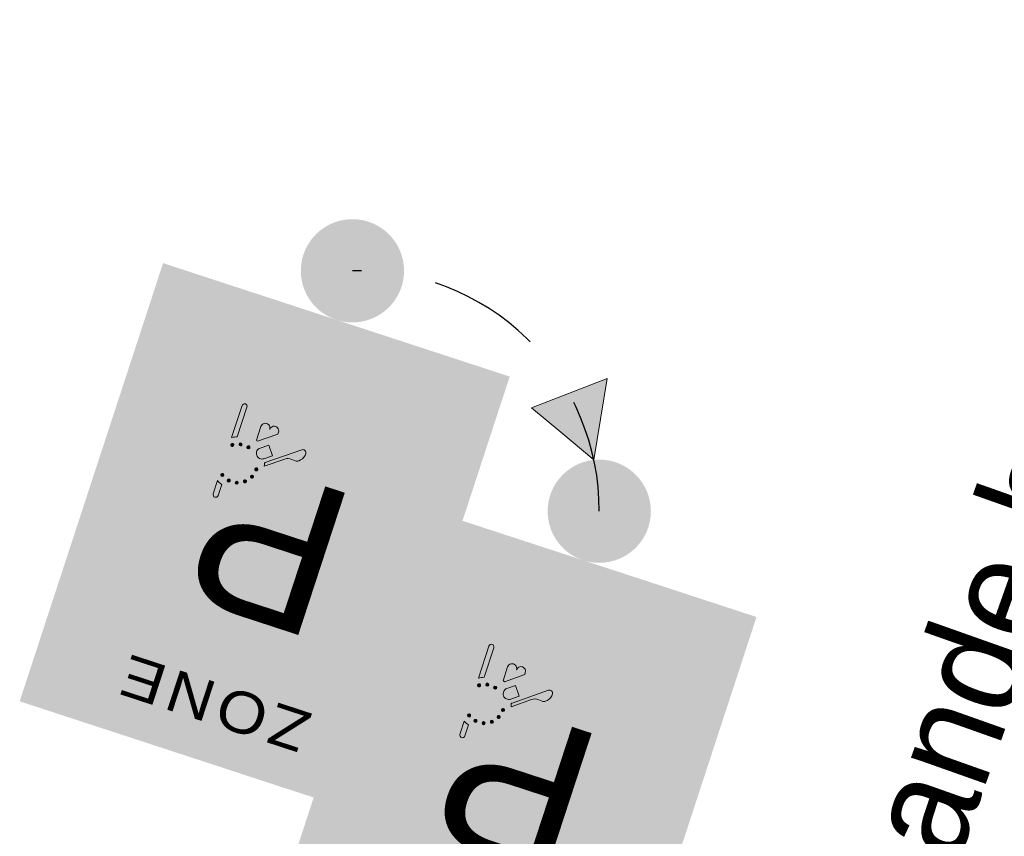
# Model space of a CAD drawing. Header units: metres. Extents: x 136326 to 138181, y 453212 to 454732.
# Tile 42 of 55: x 136699.6 to 136706.76, y 454200.89 to 454206.83. Entities that reach past the tile are written whole.
import ezdxf

# ---------------------------------------------------------------- set-up
doc = ezdxf.new("R2010")
doc.units = ezdxf.units.M
doc.linetypes.add('DGN Style 2', pattern=[1.3637372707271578, 0.8182423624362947, -0.5454949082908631])
doc.layers.add('-DR-nw-inr-bebording-txt', color=2, linetype='Continuous')
doc.layers.add('mob_bebording', color=7, linetype='Continuous', lineweight=0)
doc.styles.add('eurostile', font='txt')
doc.styles.add('Style-Verkeersborden', font='Verkeersborden.shx')

# ---------------------------------------------------------------- blocks, each defined once
blk = doc.blocks.new('bord_E101-ZB')
at = {"layer": 'mob_bebording', "linetype": 'Continuous', "lineweight": 0, "transparency": 33554508}
h = blk.add_hatch(color=254, dxfattribs=at)
h.paths.add_polyline_path([(5.820766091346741e-11, 2.91038304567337e-11), (-0.2649999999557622, 5.820766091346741e-11), (-0.2649999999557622, 0.6700000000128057), (0.2650000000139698, 0.669999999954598), (0.2650000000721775, 2.91038304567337e-11)])
h.paths.add_polyline_path([(0.2399999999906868, 0.01000000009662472), (-0.2399999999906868, 0.01000000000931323, -0.414213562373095), (-0.2550000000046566, 0.02499999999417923), (-0.2549999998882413, 0.6450000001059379, -0.414213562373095), (-0.2400000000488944, 0.660000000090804), (0.2400000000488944, 0.6600000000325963, -0.414213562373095), (0.2550000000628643, 0.6450000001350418), (0.2550000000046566, 0.02500000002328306, -0.414213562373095)], flags=17)
h = blk.add_hatch(color=7, dxfattribs=at)
h.paths.add_polyline_path([(0.2550000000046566, 0.02500000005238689), (0.2550000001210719, 0.6450000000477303, 0.414213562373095), (0.2399999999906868, 0.660000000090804), (-0.2399999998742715, 0.660000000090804, 0.414213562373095), (-0.254999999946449, 0.6450000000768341), (-0.2549999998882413, 0.02500000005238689, 0.414213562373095), (-0.2399999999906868, 0.01000000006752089), (0.2400000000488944, 0.01000000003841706, 0.414213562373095)])
h.paths.add_polyline_path([(0.2399999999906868, 0.02000000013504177), (-0.2399999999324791, 0.01999999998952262, -0.414213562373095), (-0.2449999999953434, 0.02500000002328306), (-0.2449999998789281, 0.6450000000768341, -0.414213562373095), (-0.2399999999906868, 0.6500000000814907), (0.2400000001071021, 0.6500000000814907, -0.414213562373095), (0.2449999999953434, 0.6450000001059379), (0.2450000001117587, 0.02500000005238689, -0.414213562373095)])
h = blk.add_hatch(color=254, dxfattribs=at)
h.paths.add_polyline_path([(0.2449999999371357, 0.02499999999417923), (0.245000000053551, 0.6450000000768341, 0.414213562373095), (0.2399999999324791, 0.6500000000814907), (-0.2399999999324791, 0.6500000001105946, 0.414213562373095), (-0.2449999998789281, 0.6450000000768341), (-0.2449999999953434, 0.02500000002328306, 0.414213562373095), (-0.2399999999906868, 0.02000000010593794), (0.2399999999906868, 0.02000000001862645, 0.414213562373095)])
h.paths.add_polyline_path([(-0.1500000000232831, 0.08000000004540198), (-0.150000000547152, 0.5300000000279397), (0.1499999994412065, 0.5300000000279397), (0.1500000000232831, 0.0800000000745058), (0, 0.08000000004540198)], flags=17)
h = blk.add_hatch(color=5, dxfattribs=at)
h.paths.add_polyline_path([(-0.1500000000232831, 0.08000000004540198), (-0.150000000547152, 0.5300000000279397), (0.1499999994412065, 0.5300000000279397), (0.1500000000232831, 0.0800000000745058), (0, 0.08000000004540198)])
h.paths.add_polyline_path([(-0.1312500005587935, 0.5225000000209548), (0.131249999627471, 0.5225000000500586, -0.414213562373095), (0.1424999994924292, 0.5112500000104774), (0.1424999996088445, 0.0987500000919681, -0.414213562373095), (0.1312499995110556, 0.08750000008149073), (-0.1312500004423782, 0.08750000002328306, -0.414213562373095), (-0.1425000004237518, 0.09875000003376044), (-0.1425000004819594, 0.511250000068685, -0.414213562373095)], flags=17)
h = blk.add_hatch(color=254, dxfattribs=at)
h.paths.add_polyline_path([(-0.1312500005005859, 0.5225000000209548, 0.414213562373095), (-0.1425000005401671, 0.511250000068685), (-0.1425000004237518, 0.09875000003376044, 0.414213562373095), (-0.1312500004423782, 0.08750000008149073), (0.131249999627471, 0.08750000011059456, 0.414213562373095), (0.1424999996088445, 0.0987500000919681), (0.1424999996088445, 0.5112500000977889, 0.414213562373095), (0.1312499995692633, 0.5225000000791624)])
h.paths.add_polyline_path([(-0.1312500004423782, 0.5150000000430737), (0.131249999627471, 0.5150000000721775, -0.414213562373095), (0.1349999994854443, 0.5112500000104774), (0.1349999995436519, 0.09875000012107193, -0.414213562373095), (0.1312499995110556, 0.09500000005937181), (-0.1312500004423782, 0.09500000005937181, -0.414213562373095), (-0.1350000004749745, 0.0987500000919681), (-0.1350000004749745, 0.5112500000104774, -0.414213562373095)])
h = blk.add_hatch(color=5, dxfattribs=at)
h.paths.add_polyline_path([(-0.1350000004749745, 0.5112500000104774), (-0.1350000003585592, 0.09875000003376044, 0.414213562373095), (-0.1312500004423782, 0.09500000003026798), (0.1312499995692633, 0.09500000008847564, 0.414213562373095), (0.1349999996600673, 0.0987500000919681), (0.1349999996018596, 0.5112500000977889, 0.414213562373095), (0.1312499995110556, 0.5150000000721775), (-0.1312500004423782, 0.5150000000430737, 0.414213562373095)])
h.paths.add_polyline_path([(0.05315152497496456, 0.2087553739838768, -0.05236378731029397), (0.05099324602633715, 0.2067055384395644), (-0.003034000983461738, 0.1652057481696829, 0.1635859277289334), (-0.01316160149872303, 0.1501287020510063, -0.2970948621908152), (-0.04990934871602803, 0.1175048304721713), (-0.0876524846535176, 0.1666414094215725), (-0.08167197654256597, 0.1712351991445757, 0.09936153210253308), (-0.0700244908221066, 0.1845764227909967), (-0.03601402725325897, 0.2440253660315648, -0.2968226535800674), (-0.02217982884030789, 0.25112363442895), (0.03271350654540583, 0.2454490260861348, -0.4464905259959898), (0.07799999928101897, 0.2809073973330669), (0.07799999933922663, 0.2961156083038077, -0.9999999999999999), (0.0974999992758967, 0.2961156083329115), (0.09749999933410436, 0.1611156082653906, -0.9999999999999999), (0.07799999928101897, 0.1611156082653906), (0.0779999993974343, 0.2048451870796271, -0.1673715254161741)], flags=17)
h.paths.add_polyline_path([(0.05400994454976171, 0.2033484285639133, 0.01318275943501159), (0.05611716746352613, 0.2024946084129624), (0.05611716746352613, 0.1814152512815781, -1.000000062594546), (0.04261716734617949, 0.1814152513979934, -0.9999999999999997), (0.02911716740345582, 0.1814152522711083), (0.02911716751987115, 0.1842276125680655)], flags=17)
h = blk.add_hatch(color=254, dxfattribs=at)
h.paths.add_polyline_path([(-0.04990934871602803, 0.1175048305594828, 0.2970948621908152), (-0.01316160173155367, 0.1501287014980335, -0.1635859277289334), (-0.003034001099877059, 0.1652057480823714), (0.05099324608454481, 0.2067055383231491, 0.05236378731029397), (0.05315152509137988, 0.2087553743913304, 0.1673715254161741), (0.07799999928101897, 0.2048451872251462), (0.0779999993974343, 0.1611156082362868, 0.9999999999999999), (0.09749999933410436, 0.161115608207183), (0.09749999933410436, 0.2961156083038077, 0.9999999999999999), (0.07799999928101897, 0.2961156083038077), (0.0779999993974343, 0.2809073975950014, 0.4464905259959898), (0.03271350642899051, 0.2454490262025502), (-0.02217982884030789, 0.251123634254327, 0.2968226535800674), (-0.03601402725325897, 0.2440253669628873), (-0.07002449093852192, 0.1845764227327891, -0.09936153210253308), (-0.08167197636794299, 0.1712351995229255), (-0.0876524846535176, 0.1666414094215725)])
h.paths.add_polyline_path([(0.03895631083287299, 0.2318555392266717, -0.7348081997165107), (0.0914999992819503, 0.2703456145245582), (0.09149999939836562, 0.2154069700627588, -0.2862083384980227), (0.05549934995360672, 0.2126050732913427, 0.2670297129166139), (0.05361362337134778, 0.226686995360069, 0.2966616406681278)])
h.paths.add_polyline_path([(0.08399999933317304, 0.2961156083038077, -0.9999999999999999), (0.09149999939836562, 0.2961156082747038), (0.09149999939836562, 0.2757691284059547, 0.05391345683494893), (0.08399999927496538, 0.2793371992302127)])
h.paths.add_polyline_path([(0.08399999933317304, 0.1611156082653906), (0.0839999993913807, 0.2064153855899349, 0.05391345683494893), (0.09149999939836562, 0.2099834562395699), (0.0914999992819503, 0.1611156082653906, -0.9999999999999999)])
h.paths.add_polyline_path([(0.03728713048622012, 0.2245490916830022, -0.4142135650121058), (0.04885534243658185, 0.2230320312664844, -0.414213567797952), (0.04733828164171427, 0.2114638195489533), (0.03696283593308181, 0.2034941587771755), (0.02683843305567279, 0.2165231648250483)])
h.paths.add_polyline_path([(0.03363216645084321, 0.2293073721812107), (-0.01085157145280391, 0.1951382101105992, -0.5968160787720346), (-0.01808064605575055, 0.198376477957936, -0.2222079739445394), (-0.01378569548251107, 0.2096563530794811), (-0.01168489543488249, 0.2116920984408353, -0.221699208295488), (-0.006892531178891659, 0.21335146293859), (-0.001639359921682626, 0.2128084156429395, 0.1918042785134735), (0.008506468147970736, 0.2156819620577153), (0.03346944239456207, 0.2348566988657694, 0.03191304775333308), (0.03479725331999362, 0.2301134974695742, 0.02487116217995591)])
at = {"layer": 'mob_bebording', "linetype": 'Continuous', "lineweight": 0, "transparency": 33554508, "extrusion": (0, 0, -0.9999999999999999)}
h = blk.add_hatch(color=5, dxfattribs=at)
edge = h.paths.add_edge_path()
edge.add_ellipse((-0.0712527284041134, 0.2428762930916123), major_axis=(-0.03862499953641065, 0), ratio=1, start_angle=289.2703802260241, end_angle=301.6144835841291)
edge.add_line((-0.0914999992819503, 0.275769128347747), (-0.0914999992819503, 0.2961156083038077))
edge.add_ellipse((-0.08774999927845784, 0.2961156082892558), major_axis=(-0.00375000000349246, 0), ratio=1, start_angle=179.9999997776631, end_angle=359.9999997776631, ccw=False)
edge.add_line((-0.08399999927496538, 0.2961156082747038), (-0.08399999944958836, 0.2793371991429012))
h = blk.add_hatch(color=5, dxfattribs=at)
h.paths.add_polyline_path([(-0.03895631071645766, 0.2318555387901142, 0.2966616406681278), (-0.05361362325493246, 0.2266869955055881, 0.2670297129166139), (-0.05549935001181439, 0.2126050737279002, -0.2862083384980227), (-0.0914999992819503, 0.2154069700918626), (-0.09149999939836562, 0.2703456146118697, -0.7348081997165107)])
edge = h.paths.add_edge_path(flags=17)
edge.add_arc((-0.04312772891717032, 0.2428762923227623), 0.00225, 0, 360)
edge = h.paths.add_edge_path(flags=17)
edge.add_arc((-0.04576282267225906, 0.2547624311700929), 0.002249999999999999, 0, 360)
edge = h.paths.add_edge_path(flags=17)
edge.add_arc((-0.05317432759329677, 0.2644212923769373), 0.00225, 0, 360)
edge = h.paths.add_edge_path(flags=17)
edge.add_arc((-0.06397344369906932, 0.2700429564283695), 0.002250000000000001, 0, 360)
edge = h.paths.add_edge_path(flags=17)
edge.add_arc((-0.07613658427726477, 0.2705740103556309), 0.00225, 0, 360)
edge = h.paths.add_edge_path(flags=17)
edge.add_arc((-0.08738456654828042, 0.2659149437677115), 0.00225, 0, 360)
edge = h.paths.add_edge_path(flags=17)
edge.add_arc((-0.06397344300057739, 0.2157096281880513), 0.002250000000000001, 0, 360)
edge = h.paths.add_edge_path(flags=17)
edge.add_arc((-0.07613658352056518, 0.2151785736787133), 0.00225, 0, 360)
edge = h.paths.add_edge_path(flags=17)
edge.add_arc((-0.08738456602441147, 0.219837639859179), 0.002250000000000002, 0, 360)
at = {"layer": 'mob_bebording', "linetype": 'Continuous', "lineweight": 0, "transparency": 33554508}
h = blk.add_hatch(color=254, dxfattribs=at)
edge = h.paths.add_edge_path()
edge.add_arc((0.06397344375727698, 0.2700429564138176), 0.002249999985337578, 105.0000000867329, 285.0000000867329)
edge.add_arc((0.06397344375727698, 0.2700429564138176), 0.002249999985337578, 285.0000000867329, 465.0000000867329)
h = blk.add_hatch(color=254, dxfattribs=at)
edge = h.paths.add_edge_path()
edge.add_arc((0.07613658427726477, 0.2705740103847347), 0.002250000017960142, 79.99999887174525, 259.9999988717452)
edge.add_arc((0.07613658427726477, 0.2705740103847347), 0.002250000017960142, 259.9999988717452, 439.9999988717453)
h = blk.add_hatch(color=254, dxfattribs=at)
edge = h.paths.add_edge_path()
edge.add_arc((0.05317432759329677, 0.2644212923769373), 0.002250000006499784, 310.0000001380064, 490.0000001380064)
edge.add_arc((0.05317432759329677, 0.2644212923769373), 0.002250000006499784, 130.0000001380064, 310.0000001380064)
h = blk.add_hatch(color=254, dxfattribs=at)
edge = h.paths.add_edge_path()
edge.add_arc((0.08738456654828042, 0.2659149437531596), 0.00225000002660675, 234.9999992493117, 414.9999992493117)
edge.add_arc((0.08738456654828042, 0.2659149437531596), 0.00225000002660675, 54.99999924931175, 234.9999992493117)
h = blk.add_hatch(color=254, dxfattribs=at)
edge = h.paths.add_edge_path()
edge.add_arc((0.04312772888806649, 0.2428762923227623), 0.002249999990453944, 0, 180)
edge.add_arc((0.04312772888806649, 0.2428762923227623), 0.002249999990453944, 180, 360)
h = blk.add_hatch(color=254, dxfattribs=at)
edge = h.paths.add_edge_path()
edge.add_arc((0.04576282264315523, 0.2547624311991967), 0.002250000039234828, 155.0000004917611, 335.0000004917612)
edge.add_arc((0.04576282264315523, 0.2547624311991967), 0.002250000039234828, 335.0000004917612, 515.000000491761)
at = {"layer": 'mob_bebording', "linetype": 'Continuous', "lineweight": 0, "transparency": 33554508, "extrusion": (0, 0, -1)}
h = blk.add_hatch(color=5, dxfattribs=at)
edge = h.paths.add_edge_path()
edge.add_ellipse((-0.07125272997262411, 0.2428762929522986), major_axis=(-0.03862500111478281, 0), ratio=1, start_angle=160.7052238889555, end_angle=168.0166742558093)
edge.add_line((-0.0334694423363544, 0.2348566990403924), (-0.008506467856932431, 0.2156819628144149))
edge.add_ellipse((0.0001740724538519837, 0.2269828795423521), major_axis=(-0.01424999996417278, 0), ratio=1, start_angle=52.4711573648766, end_angle=95.90199588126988)
edge.add_line((0.001639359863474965, 0.2128084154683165), (0.006892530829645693, 0.213351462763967))
edge.add_ellipse((0.007509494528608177, 0.2073832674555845), major_axis=(-0.005999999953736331, 0), ratio=1, start_angle=225.9010084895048, end_angle=275.902001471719, ccw=False)
edge.add_line((0.01168489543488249, 0.2116920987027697), (0.0137856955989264, 0.2096563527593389))
edge.add_ellipse((0.003869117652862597, 0.1994228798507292), major_axis=(-0.01424999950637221, 0), ratio=1, start_angle=175.7888835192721, end_angle=225.9010025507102, ccw=False)
edge.add_ellipse((0.01359279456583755, 0.1987069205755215), major_axis=(-0.004499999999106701, 0), ratio=1, start_angle=52.47115976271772, end_angle=175.7888872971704, ccw=False)
edge.add_line((0.01085157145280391, 0.1951382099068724), (-0.03363216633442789, 0.229307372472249))
edge.add_ellipse((-0.04231271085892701, 0.2180064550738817), major_axis=(-0.01425000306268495, 0), ratio=1, start_angle=232.4711455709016, end_angle=238.170021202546)
at = {"layer": 'mob_bebording', "linetype": 'Continuous', "lineweight": 0, "transparency": 33554508}
h = blk.add_hatch(color=5, dxfattribs=at)
edge = h.paths.add_edge_path()
edge.add_arc((0.04231270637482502, 0.2180064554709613), 0.008249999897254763, 307.5288394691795, 397.5288405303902)
edge.add_arc((0.0423127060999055, 0.2180064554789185), 0.008250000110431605, 37.52883932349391, 127.5288398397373)
edge.add_line((0.0372871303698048, 0.2245490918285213), (0.02683843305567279, 0.2165231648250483))
edge.add_line((0.02683843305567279, 0.2165231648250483), (0.03696283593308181, 0.2034941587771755))
edge.add_line((0.03696283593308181, 0.2034941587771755), (0.04733828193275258, 0.211463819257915))
h = blk.add_hatch(color=254, dxfattribs=at)
edge = h.paths.add_edge_path()
edge.add_arc((0.06397344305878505, 0.2157096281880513), 0.0022500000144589, 254.9999985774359, 434.9999985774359)
edge.add_arc((0.06397344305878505, 0.2157096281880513), 0.0022500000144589, 74.99999857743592, 254.9999985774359)
h = blk.add_hatch(color=254, dxfattribs=at)
edge = h.paths.add_edge_path()
edge.add_arc((0.07613658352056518, 0.2151785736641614), 0.002249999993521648, 99.99999973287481, 279.9999997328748)
edge.add_arc((0.07613658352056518, 0.2151785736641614), 0.002249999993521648, 279.9999997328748, 459.9999997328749)
h = blk.add_hatch(color=254, dxfattribs=at)
edge = h.paths.add_edge_path()
edge.add_arc((0.08738456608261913, 0.219837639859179), 0.002250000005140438, 124.9999993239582, 304.9999993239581)
edge.add_arc((0.08738456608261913, 0.219837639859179), 0.002250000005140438, 304.9999993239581, 484.9999993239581)
h = blk.add_hatch(color=254, dxfattribs=at)
edge = h.paths.add_edge_path()
edge.add_arc((0.03586716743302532, 0.1814152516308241), 0.00675000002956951, 179.9999958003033, 359.9999958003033)
edge.add_arc((0.04936716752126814, 0.1814152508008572), 0.006750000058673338, 179.9999971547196, 360.0000043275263)
edge.add_line((0.05611716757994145, 0.1814152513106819), (0.05611716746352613, 0.2024946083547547))
edge.add_arc((0.07125272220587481, 0.2428762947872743), 0.04312499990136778, 246.432290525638, 249.4533814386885, ccw=False)
edge.add_line((0.05400994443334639, 0.203348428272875), (0.02911716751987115, 0.1842276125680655))
edge.add_line((0.02911716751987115, 0.1842276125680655), (0.02911716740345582, 0.1814152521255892))
at = {"layer": 'mob_bebording', "linetype": 'Continuous', "lineweight": 0, "transparency": 33554508, "extrusion": (0, 0, -0.9999999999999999)}
h = blk.add_hatch(color=5, dxfattribs=at)
edge = h.paths.add_edge_path()
edge.add_ellipse((-0.07125272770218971, 0.2428762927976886), major_axis=(-0.03862500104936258, 0), ratio=1, start_angle=58.385516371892, end_angle=70.72961972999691)
edge.add_line((-0.08399999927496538, 0.2064153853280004), (-0.08399999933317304, 0.1611156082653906))
edge.add_ellipse((-0.0877499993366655, 0.1611156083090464), major_axis=(-0.00375000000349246, 0), ratio=1, start_angle=-6.670106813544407e-07, end_angle=179.9999993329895, ccw=False)
edge.add_line((-0.09149999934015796, 0.1611156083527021), (-0.09149999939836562, 0.2099834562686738))
at = {"layer": 'mob_bebording', "color": 5, "linetype": 'Continuous', "lineweight": 0, "transparency": 33554508, "flags": 128}
for points in [[(0.08399999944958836, 0.2793371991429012, -0.05391345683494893), (0.0914999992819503, 0.275769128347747), (0.0914999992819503, 0.2961156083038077, 0.9999999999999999), (0.08399999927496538, 0.2961156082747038)], [(0.03479725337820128, 0.2301134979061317, -0.03191304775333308), (0.0334694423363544, 0.2348566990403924), (0.008506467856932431, 0.2156819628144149, -0.1918042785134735), (-0.001639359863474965, 0.2128084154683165), (-0.006892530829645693, 0.213351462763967, 0.221699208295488), (-0.01168489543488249, 0.2116920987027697), (-0.0137856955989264, 0.2096563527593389, 0.2222079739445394), (-0.01808064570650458, 0.1983764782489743, 0.5968160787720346), (-0.01085157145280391, 0.1951382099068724), (0.03363216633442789, 0.229307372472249, -0.02487116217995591)], [(0.04733828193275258, 0.211463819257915, 0.414213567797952), (0.04885534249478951, 0.2230320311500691, 0.4142135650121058), (0.0372871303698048, 0.2245490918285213), (0.02683843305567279, 0.2165231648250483), (0.03696283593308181, 0.2034941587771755)], [(0.09149999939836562, 0.2099834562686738, -0.05391345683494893), (0.08399999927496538, 0.2064153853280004), (0.08399999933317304, 0.1611156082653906, 0.9999999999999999), (0.09149999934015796, 0.1611156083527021)]]:
    blk.add_lwpolyline(points, format="xyb", close=True, dxfattribs=at)
at = {"layer": 'mob_bebording', "color": 254, "linetype": 'Continuous', "lineweight": 0, "transparency": 33554508, "flags": 128}
for points in [[(0.06339110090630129, 0.2722162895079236, 1), (0.06455578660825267, 0.2678696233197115, 1)], [(0.07652729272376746, 0.2727898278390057, 1), (0.07574587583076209, 0.2683581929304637, 1)], [(0.05462059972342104, 0.2626976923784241, 1), (0.0517280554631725, 0.2661448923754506, 1)], [(0.0860940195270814, 0.2640718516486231, 1), (0.08867511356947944, 0.2677580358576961, 1)], [(0.04537772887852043, 0.2428762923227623, 1), (0.04087772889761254, 0.2428762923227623, 1)], [(0.04372363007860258, 0.2557133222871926, 1), (0.04780201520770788, 0.2538115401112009, 1)], [(0.0633911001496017, 0.2135362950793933, 1), (0.0645557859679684, 0.2178829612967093, 1)], [(0.07574587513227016, 0.2173943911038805, 1), (0.0765272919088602, 0.2129627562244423, 1)], [(0.08609401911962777, 0.2216807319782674, 1), (0.08867511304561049, 0.2179945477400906, 1)], [(0.02911716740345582, 0.1814152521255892, 0.9999999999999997), (0.04261716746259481, 0.1814152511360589, 1.000000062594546), (0.05611716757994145, 0.1814152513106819), (0.05611716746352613, 0.2024946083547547, -0.01318275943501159), (0.05400994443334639, 0.203348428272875), (0.02911716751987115, 0.1842276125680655)]]:
    blk.add_lwpolyline(points, format="xyb", close=True, dxfattribs=at)
at = {"layer": 'mob_bebording', "color": 7, "linetype": 'Continuous', "lineweight": 0, "transparency": 33554508, "insert": (-0.002640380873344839, 0.5845000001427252), "char_height": 0.06, "attachment_point": 5, "line_spacing_factor": 0.6, "style": 'Style-Verkeersborden'}
blk.add_mtext('\\H1x;\\W1.16667;\\T1.112;ZONE', dxfattribs=at)
at = {"layer": 'mob_bebording', "color": 254, "linetype": 'Continuous', "lineweight": 0, "transparency": 33554508, "insert": (-0.009052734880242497, 0.3437500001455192), "char_height": 0.2175, "attachment_point": 5, "line_spacing_factor": 0.6, "style": 'Style-Verkeersborden'}
blk.add_mtext('\\H1x;\\W1.10345;\\T1.000;P', dxfattribs=at)
blk = doc.blocks.new('bord_E101-ZB_1')
at = {"layer": 'mob_bebording', "linetype": 'Continuous', "lineweight": 0}
h = blk.add_hatch(color=254, dxfattribs=at)
h.paths.add_polyline_path([(-0.2649999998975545, 5.820766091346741e-11), (-0.2649999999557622, 0.6700000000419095), (0.2650000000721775, 0.6699999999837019), (0.2650000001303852, 5.820766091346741e-11), (5.820766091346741e-11, 5.820766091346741e-11)])
h.paths.add_polyline_path([(0.2399999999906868, 0.01000000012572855), (-0.2399999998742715, 0.01000000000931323, -0.414213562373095), (-0.254999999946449, 0.02500000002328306), (-0.2549999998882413, 0.6450000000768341, -0.414213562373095), (-0.2399999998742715, 0.660000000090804), (0.2400000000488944, 0.6600000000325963, -0.414213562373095), (0.2550000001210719, 0.6450000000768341), (0.2550000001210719, 0.02500000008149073, -0.414213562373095)], flags=17)
h = blk.add_hatch(color=7, dxfattribs=at)
h.paths.add_polyline_path([(0.2550000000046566, 0.02500000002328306), (0.2550000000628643, 0.6450000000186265, 0.414213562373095), (0.2400000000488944, 0.660000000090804), (-0.2399999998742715, 0.660000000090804, 0.414213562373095), (-0.254999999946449, 0.6450000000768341), (-0.2549999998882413, 0.02500000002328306, 0.414213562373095), (-0.2399999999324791, 0.01000000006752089), (0.2400000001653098, 0.01000000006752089, 0.414213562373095)])
h.paths.add_polyline_path([(0.2399999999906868, 0.02000000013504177), (-0.2399999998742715, 0.02000000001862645, -0.414213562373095), (-0.2449999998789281, 0.02500000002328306), (-0.2449999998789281, 0.6450000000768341, -0.414213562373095), (-0.2399999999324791, 0.6500000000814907), (0.2400000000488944, 0.6500000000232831, -0.414213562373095), (0.245000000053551, 0.6450000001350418), (0.2450000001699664, 0.02500000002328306, -0.414213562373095)])
h = blk.add_hatch(color=254, dxfattribs=at)
h.paths.add_polyline_path([(0.2449999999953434, 0.02500000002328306), (0.245000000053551, 0.6450000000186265, 0.414213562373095), (0.2399999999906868, 0.6500000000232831), (-0.2399999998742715, 0.6500000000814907, 0.414213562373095), (-0.2449999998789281, 0.6450000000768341), (-0.2449999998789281, 0.02500000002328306, 0.414213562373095), (-0.2399999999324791, 0.02000000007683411), (0.2400000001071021, 0.02000000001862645, 0.414213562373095)])
h.paths.add_polyline_path([(-0.1499999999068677, 0.0800000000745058), (-0.1500000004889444, 0.5300000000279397), (0.1499999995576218, 0.5300000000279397), (0.1500000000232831, 0.0800000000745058), (5.820766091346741e-11, 0.0800000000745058)], flags=17)
h = blk.add_hatch(color=170, dxfattribs=at)
h.paths.add_polyline_path([(-0.1499999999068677, 0.0800000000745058), (-0.1500000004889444, 0.5300000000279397), (0.1499999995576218, 0.5300000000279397), (0.1500000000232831, 0.0800000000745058), (5.820766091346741e-11, 0.0800000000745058)])
h.paths.add_polyline_path([(-0.1312500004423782, 0.5225000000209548), (0.131249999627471, 0.5225000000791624, -0.414213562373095), (0.1424999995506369, 0.5112500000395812), (0.1424999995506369, 0.09875000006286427, -0.414213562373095), (0.1312499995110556, 0.08750000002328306), (-0.1312500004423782, 0.08750000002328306, -0.414213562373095), (-0.1425000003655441, 0.09875000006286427), (-0.1425000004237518, 0.5112500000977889, -0.414213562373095)], flags=17)
h = blk.add_hatch(color=254, dxfattribs=at)
h.paths.add_polyline_path([(-0.1312500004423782, 0.5225000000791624, 0.414213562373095), (-0.1425000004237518, 0.5112500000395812), (-0.1425000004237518, 0.09875000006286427, 0.414213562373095), (-0.1312500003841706, 0.08750000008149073), (0.131249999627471, 0.08750000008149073, 0.414213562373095), (0.1424999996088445, 0.09875000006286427), (0.1424999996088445, 0.5112500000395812, 0.414213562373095), (0.1312499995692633, 0.5225000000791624)])
h.paths.add_polyline_path([(-0.1312500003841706, 0.5150000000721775), (0.131249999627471, 0.5150000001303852, -0.414213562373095), (0.1349999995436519, 0.5112499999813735), (0.1349999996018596, 0.09875000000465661, -0.414213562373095), (0.1312499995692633, 0.09500000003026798), (-0.1312500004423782, 0.09500000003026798, -0.414213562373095), (-0.1350000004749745, 0.09875000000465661), (-0.1350000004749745, 0.5112500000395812, -0.414213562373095)])
h = blk.add_hatch(color=170, dxfattribs=at)
h.paths.add_polyline_path([(-0.1350000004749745, 0.5112500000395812), (-0.1350000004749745, 0.09875000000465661, 0.414213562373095), (-0.1312500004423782, 0.09500000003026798), (0.1312499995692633, 0.09500000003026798, 0.414213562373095), (0.1349999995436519, 0.09875000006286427), (0.1349999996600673, 0.5112500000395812, 0.414213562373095), (0.1312499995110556, 0.5150000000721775), (-0.1312500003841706, 0.5150000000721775, 0.414213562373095)])
h.paths.add_polyline_path([(0.05315152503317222, 0.2087553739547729, -0.05236378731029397), (0.05099324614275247, 0.2067055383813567), (-0.003034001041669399, 0.1652057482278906, 0.1635859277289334), (-0.01316160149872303, 0.1501287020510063, -0.2970948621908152), (-0.04990934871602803, 0.1175048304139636), (-0.08765248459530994, 0.1666414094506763), (-0.08167197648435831, 0.1712351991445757, 0.09936153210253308), (-0.07002449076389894, 0.1845764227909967), (-0.03601402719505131, 0.2440253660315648, -0.2968226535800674), (-0.02217982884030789, 0.2511236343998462), (0.0327135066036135, 0.2454490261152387, -0.4464905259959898), (0.0779999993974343, 0.2809073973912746), (0.07799999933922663, 0.2961156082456, -0.9999999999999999), (0.09749999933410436, 0.2961156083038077), (0.09749999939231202, 0.1611156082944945, -0.9999999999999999), (0.07799999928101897, 0.1611156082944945), (0.07799999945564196, 0.2048451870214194, -0.1673715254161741)], flags=17)
h.paths.add_polyline_path([(0.05400994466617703, 0.2033484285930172, 0.01318275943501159), (0.05611716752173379, 0.2024946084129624), (0.05611716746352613, 0.1814152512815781, -1.000000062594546), (0.04261716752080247, 0.1814152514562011, -0.9999999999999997), (0.02911716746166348, 0.1814152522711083), (0.02911716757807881, 0.1842276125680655)], flags=17)
h = blk.add_hatch(color=254, dxfattribs=at)
h.paths.add_polyline_path([(-0.04990934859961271, 0.1175048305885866, 0.2970948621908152), (-0.01316160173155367, 0.1501287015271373, -0.1635859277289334), (-0.003034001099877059, 0.1652057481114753), (0.05099324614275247, 0.2067055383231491, 0.05236378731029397), (0.05315152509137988, 0.2087553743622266, 0.1673715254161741), (0.07799999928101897, 0.20484518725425), (0.07799999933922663, 0.1611156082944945, 0.9999999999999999), (0.09749999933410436, 0.1611156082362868), (0.09749999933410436, 0.2961156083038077, 0.9999999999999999), (0.07799999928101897, 0.2961156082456), (0.07799999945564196, 0.2809073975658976, 0.4464905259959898), (0.03271350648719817, 0.2454490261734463), (-0.02217982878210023, 0.2511236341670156, 0.2968226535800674), (-0.03601402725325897, 0.2440253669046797), (-0.07002449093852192, 0.1845764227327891, -0.09936153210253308), (-0.08167197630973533, 0.1712351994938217), (-0.08765248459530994, 0.1666414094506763)])
h.paths.add_polyline_path([(0.03895631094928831, 0.2318555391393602, -0.7348081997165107), (0.09149999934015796, 0.2703456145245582), (0.09149999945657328, 0.2154069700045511, -0.2862083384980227), (0.05549934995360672, 0.2126050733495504, 0.2670297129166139), (0.05361362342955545, 0.2266869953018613, 0.2966616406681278)])
h.paths.add_polyline_path([(0.08399999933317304, 0.2961156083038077, -0.9999999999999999), (0.09149999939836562, 0.2961156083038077), (0.09149999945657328, 0.275769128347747, 0.05391345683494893), (0.08399999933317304, 0.2793371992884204)])
h.paths.add_polyline_path([(0.08399999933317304, 0.1611156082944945), (0.08399999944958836, 0.2064153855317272, 0.05391345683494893), (0.09149999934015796, 0.2099834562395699), (0.09149999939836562, 0.1611156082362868, -0.9999999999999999)])
h.paths.add_polyline_path([(0.03728713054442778, 0.2245490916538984, -0.4142135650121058), (0.04885534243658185, 0.2230320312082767, -0.414213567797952), (0.04733828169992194, 0.211463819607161), (0.03696283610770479, 0.2034941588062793), (0.02683843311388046, 0.2165231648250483)])
h.paths.add_polyline_path([(0.03363216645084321, 0.2293073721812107), (-0.01085157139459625, 0.1951382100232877, -0.5968160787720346), (-0.01808064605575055, 0.1983764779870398, -0.2222079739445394), (-0.01378569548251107, 0.2096563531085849), (-0.01168489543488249, 0.2116920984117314, -0.221699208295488), (-0.006892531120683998, 0.2133514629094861), (-0.001639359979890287, 0.2128084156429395, 0.1918042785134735), (0.008506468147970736, 0.2156819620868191), (0.03346944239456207, 0.2348566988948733, 0.03191304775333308), (0.03479725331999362, 0.2301134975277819, 0.02487116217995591)])
at = {"layer": 'mob_bebording', "linetype": 'Continuous', "lineweight": 0, "extrusion": (0, 0, -1)}
h = blk.add_hatch(color=170, dxfattribs=at)
edge = h.paths.add_edge_path()
edge.add_ellipse((-0.0712527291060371, 0.2428762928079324), major_axis=(-0.03862499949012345, 0), ratio=1, start_angle=289.270379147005, end_angle=301.6144825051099)
edge.add_line((-0.09149999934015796, 0.2757691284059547), (-0.09149999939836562, 0.2961156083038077))
edge.add_ellipse((-0.08774999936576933, 0.2961156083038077), major_axis=(-0.00375000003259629, 0), ratio=1, start_angle=180, end_angle=360, ccw=False)
edge.add_line((-0.08399999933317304, 0.2961156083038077), (-0.08399999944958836, 0.2793371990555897))
h = blk.add_hatch(color=170, dxfattribs=at)
h.paths.add_polyline_path([(-0.03895631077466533, 0.2318555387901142, 0.2966616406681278), (-0.05361362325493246, 0.226686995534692, 0.2670297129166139), (-0.05549935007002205, 0.2126050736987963, -0.2862083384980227), (-0.09149999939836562, 0.2154069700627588), (-0.09149999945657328, 0.2703456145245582, -0.7348081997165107)])
edge = h.paths.add_edge_path(flags=17)
edge.add_arc((-0.0431277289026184, 0.2428762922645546), 0.00225, 0, 360)
edge = h.paths.add_edge_path(flags=17)
edge.add_arc((-0.04576282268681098, 0.2547624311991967), 0.002249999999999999, 0, 360)
edge = h.paths.add_edge_path(flags=17)
edge.add_arc((-0.05317432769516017, 0.2644212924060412), 0.002250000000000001, 0, 360)
edge = h.paths.add_edge_path(flags=17)
edge.add_arc((-0.06397344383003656, 0.2700429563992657), 0.002250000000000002, 0, 360)
edge = h.paths.add_edge_path(flags=17)
edge.add_arc((-0.07613658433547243, 0.2705740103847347), 0.00225, 0, 360)
edge = h.paths.add_edge_path(flags=17)
edge.add_arc((-0.08738456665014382, 0.2659149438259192), 0.00225, 0, 360)
edge = h.paths.add_edge_path(flags=17)
edge.add_arc((-0.06397344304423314, 0.2157096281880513), 0.00225, 0, 360)
edge = h.paths.add_edge_path(flags=17)
edge.add_arc((-0.07613658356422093, 0.2151785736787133), 0.00225, 0, 360)
edge = h.paths.add_edge_path(flags=17)
edge.add_arc((-0.08738456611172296, 0.2198376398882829), 0.002250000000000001, 0, 360)
at = {"layer": 'mob_bebording', "linetype": 'Continuous', "lineweight": 0}
h = blk.add_hatch(color=254, dxfattribs=at)
edge = h.paths.add_edge_path()
edge.add_arc((0.06397344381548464, 0.2700429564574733), 0.002249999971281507, 105.0000001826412, 285.0000001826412)
edge.add_arc((0.06397344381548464, 0.2700429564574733), 0.002249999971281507, 285.0000001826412, 465.0000001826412)
h = blk.add_hatch(color=254, dxfattribs=at)
edge = h.paths.add_edge_path()
edge.add_arc((0.07613658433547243, 0.2705740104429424), 0.002250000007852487, 80.00000033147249, 260.0000003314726)
edge.add_arc((0.07613658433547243, 0.2705740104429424), 0.002250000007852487, 260.0000003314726, 440.0000003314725)
h = blk.add_hatch(color=254, dxfattribs=at)
edge = h.paths.add_edge_path()
edge.add_arc((0.05317432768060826, 0.2644212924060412), 0.00225000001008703, 309.9999990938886, 489.9999990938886)
edge.add_arc((0.05317432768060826, 0.2644212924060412), 0.00225000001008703, 129.9999990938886, 309.9999990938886)
h = blk.add_hatch(color=254, dxfattribs=at)
edge = h.paths.add_edge_path()
edge.add_arc((0.08738456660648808, 0.2659149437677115), 0.002249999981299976, 235.0000002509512, 415.0000002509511)
edge.add_arc((0.08738456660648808, 0.2659149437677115), 0.002249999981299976, 55.00000025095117, 235.0000002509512)
h = blk.add_hatch(color=254, dxfattribs=at)
edge = h.paths.add_edge_path()
edge.add_arc((0.04312772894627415, 0.2428762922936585), 0.002249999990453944, 359.999999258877, 539.999999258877)
edge.add_arc((0.04312772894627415, 0.2428762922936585), 0.002249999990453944, 179.999999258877, 359.999999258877)
h = blk.add_hatch(color=254, dxfattribs=at)
edge = h.paths.add_edge_path()
edge.add_arc((0.04576282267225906, 0.2547624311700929), 0.0022500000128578, 155.000000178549, 335.0000001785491)
edge.add_arc((0.04576282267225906, 0.2547624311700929), 0.0022500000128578, 335.0000001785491, 515.000000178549)
at = {"layer": 'mob_bebording', "linetype": 'Continuous', "lineweight": 0, "extrusion": (0, 0, -1)}
h = blk.add_hatch(color=170, dxfattribs=at)
edge = h.paths.add_edge_path()
edge.add_ellipse((-0.07125273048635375, 0.2428762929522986), major_axis=(-0.03862500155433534, 0), ratio=1, start_angle=160.7052240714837, end_angle=168.0166744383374)
edge.add_line((-0.03346944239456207, 0.2348566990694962), (-0.008506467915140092, 0.2156819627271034))
edge.add_ellipse((0.0001740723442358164, 0.2269828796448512), major_axis=(-0.01425000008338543, 0), ratio=1, start_angle=52.47115799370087, end_angle=95.90199651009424)
edge.add_line((0.001639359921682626, 0.2128084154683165), (0.006892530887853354, 0.2133514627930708))
edge.add_ellipse((0.00750949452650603, 0.2073832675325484), major_axis=(-0.005999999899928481, 0), ratio=1, start_angle=225.9010079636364, end_angle=275.90200094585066, ccw=False)
edge.add_line((0.01168489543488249, 0.2116920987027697), (0.01378569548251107, 0.2096563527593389))
edge.add_ellipse((0.00386911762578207, 0.1994228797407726), major_axis=(-0.01424999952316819, 0), ratio=1, start_angle=175.7888840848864, end_angle=225.9010031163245, ccw=False)
edge.add_ellipse((0.01359279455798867, 0.1987069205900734), major_axis=(-0.004500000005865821, 0), ratio=1, start_angle=52.47115995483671, end_angle=175.7888874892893, ccw=False)
edge.add_line((0.01085157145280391, 0.1951382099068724), (-0.03363216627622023, 0.2293073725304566))
edge.add_ellipse((-0.04231270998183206, 0.2180064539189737), major_axis=(-0.01425000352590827, 0), ratio=1, start_angle=232.4711511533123, end_angle=238.1700267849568)
at = {"layer": 'mob_bebording', "linetype": 'Continuous', "lineweight": 0}
h = blk.add_hatch(color=170, dxfattribs=at)
edge = h.paths.add_edge_path()
edge.add_arc((0.04231270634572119, 0.2180064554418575), 0.00824999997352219, 307.5288398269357, 397.5288408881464)
edge.add_arc((0.04231270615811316, 0.2180064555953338), 0.008250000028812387, 37.52883924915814, 127.5288397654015)
edge.add_line((0.03728713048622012, 0.224549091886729), (0.02683843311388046, 0.2165231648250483))
edge.add_line((0.02683843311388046, 0.2165231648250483), (0.03696283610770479, 0.2034941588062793))
edge.add_line((0.03696283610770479, 0.2034941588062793), (0.04733828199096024, 0.2114638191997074))
h = blk.add_hatch(color=254, dxfattribs=at)
edge = h.paths.add_edge_path()
edge.add_arc((0.06397344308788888, 0.2157096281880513), 0.002249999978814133, 254.999999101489, 434.9999991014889)
edge.add_arc((0.06397344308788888, 0.2157096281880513), 0.002249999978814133, 74.99999910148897, 254.999999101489)
h = blk.add_hatch(color=254, dxfattribs=at)
edge = h.paths.add_edge_path()
edge.add_arc((0.07613658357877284, 0.2151785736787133), 0.002250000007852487, 99.9999996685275, 279.9999996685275)
edge.add_arc((0.07613658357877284, 0.2151785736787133), 0.002250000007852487, 279.9999996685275, 459.9999996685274)
h = blk.add_hatch(color=254, dxfattribs=at)
edge = h.paths.add_edge_path()
edge.add_arc((0.08738456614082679, 0.2198376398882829), 0.002249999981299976, 124.9999997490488, 304.9999997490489)
edge.add_arc((0.08738456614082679, 0.2198376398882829), 0.002249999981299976, 304.9999997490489, 484.9999997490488)
h = blk.add_hatch(color=254, dxfattribs=at)
edge = h.paths.add_edge_path()
edge.add_arc((0.03586716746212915, 0.1814152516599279), 0.00675000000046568, 179.9999958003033, 359.9999958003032)
edge.add_arc((0.04936716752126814, 0.1814152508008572), 0.00675000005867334, 179.9999969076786, 360.0000040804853)
edge.add_line((0.05611716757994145, 0.1814152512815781), (0.05611716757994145, 0.2024946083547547))
edge.add_arc((0.07125272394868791, 0.2428762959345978), 0.04312500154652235, 246.4322890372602, 249.4533799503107, ccw=False)
edge.add_line((0.05400994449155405, 0.2033484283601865), (0.02911716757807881, 0.1842276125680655))
edge.add_line((0.02911716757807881, 0.1842276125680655), (0.02911716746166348, 0.181415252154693))
at = {"layer": 'mob_bebording', "linetype": 'Continuous', "lineweight": 0, "extrusion": (0, 0, -1)}
h = blk.add_hatch(color=170, dxfattribs=at)
edge = h.paths.add_edge_path()
edge.add_ellipse((-0.07125272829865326, 0.2428762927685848), major_axis=(-0.03862500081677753, 0), ratio=1, start_angle=58.38551709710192, end_angle=70.72962045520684)
edge.add_line((-0.08399999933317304, 0.2064153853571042), (-0.08399999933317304, 0.1611156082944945))
edge.add_ellipse((-0.0877499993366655, 0.1611156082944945), major_axis=(-0.00375000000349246, 0), ratio=1, start_angle=0, end_angle=180, ccw=False)
edge.add_line((-0.09149999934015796, 0.1611156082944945), (-0.09149999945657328, 0.2099834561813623))
at = {"layer": 'mob_bebording', "color": 5, "linetype": 'Continuous', "lineweight": 0, "flags": 128}
for points in [[(0.08399999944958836, 0.2793371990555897, -0.05391345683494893), (0.09149999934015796, 0.2757691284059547), (0.09149999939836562, 0.2961156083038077, 0.9999999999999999), (0.08399999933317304, 0.2961156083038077)], [(0.03479725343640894, 0.2301134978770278, -0.03191304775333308), (0.03346944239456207, 0.2348566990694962), (0.008506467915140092, 0.2156819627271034, -0.1918042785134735), (-0.001639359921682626, 0.2128084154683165), (-0.006892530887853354, 0.2133514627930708, 0.221699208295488), (-0.01168489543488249, 0.2116920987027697), (-0.01378569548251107, 0.2096563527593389, 0.2222079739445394), (-0.01808064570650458, 0.1983764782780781, 0.5968160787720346), (-0.01085157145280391, 0.1951382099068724), (0.03363216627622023, 0.2293073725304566, -0.02487116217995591)], [(0.04733828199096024, 0.2114638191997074, 0.414213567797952), (0.04885534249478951, 0.2230320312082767, 0.4142135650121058), (0.03728713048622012, 0.224549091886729), (0.02683843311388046, 0.2165231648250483), (0.03696283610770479, 0.2034941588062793)], [(0.09149999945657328, 0.2099834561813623, -0.05391345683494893), (0.08399999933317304, 0.2064153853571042), (0.08399999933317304, 0.1611156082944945, 0.9999999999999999), (0.09149999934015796, 0.1611156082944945)]]:
    blk.add_lwpolyline(points, format="xyb", close=True, dxfattribs=at)
at = {"layer": 'mob_bebording', "color": 254, "linetype": 'Continuous', "lineweight": 0, "flags": 128}
for points in [[(0.06339110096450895, 0.2722162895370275, 1), (0.06455578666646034, 0.2678696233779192, 1)], [(0.07652729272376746, 0.2727898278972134, 1), (0.07574587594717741, 0.2683581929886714, 1)], [(0.0546205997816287, 0.2626976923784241, 1), (0.05172805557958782, 0.2661448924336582, 1)], [(0.08609401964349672, 0.264071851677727, 1), (0.08867511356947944, 0.2677580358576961, 1)], [(0.04537772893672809, 0.2428762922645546, 1), (0.0408777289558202, 0.2428762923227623, 1)], [(0.04372363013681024, 0.2557133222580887, 1), (0.04780201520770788, 0.2538115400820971, 1)], [(0.06339110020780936, 0.2135362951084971, 1), (0.0645557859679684, 0.2178829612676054, 1)], [(0.07574587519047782, 0.2173943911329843, 1), (0.07652729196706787, 0.2129627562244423, 1)], [(0.08609401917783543, 0.2216807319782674, 1), (0.08867511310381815, 0.2179945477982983, 1)], [(0.02911716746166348, 0.181415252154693, 0.9999999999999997), (0.04261716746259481, 0.1814152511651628, 1.000000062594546), (0.05611716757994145, 0.1814152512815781), (0.05611716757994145, 0.2024946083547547, -0.01318275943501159), (0.05400994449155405, 0.2033484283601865), (0.02911716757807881, 0.1842276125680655)]]:
    blk.add_lwpolyline(points, format="xyb", close=True, dxfattribs=at)
at = {"layer": 'mob_bebording', "color": 7, "linetype": 'Continuous', "lineweight": 0, "insert": (-0.002640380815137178, 0.5845000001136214), "char_height": 0.06, "attachment_point": 5, "line_spacing_factor": 0.6, "style": 'Style-Verkeersborden'}
blk.add_mtext('\\H1x;\\W1.16667;\\T1.112;ZONE', dxfattribs=at)
at = {"layer": 'mob_bebording', "color": 254, "linetype": 'Continuous', "lineweight": 0, "insert": (-0.009052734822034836, 0.3437500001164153), "char_height": 0.2175, "attachment_point": 5, "line_spacing_factor": 0.6, "style": 'Style-Verkeersborden'}
blk.add_mtext('\\H1x;\\W1.10345;\\T1.000;P', dxfattribs=at)

msp = doc.modelspace()

# ---------------------------------------------------------------- hatches: boundary and pattern name
at = {"layer": 'mob_bebording', "linetype": 'Continuous', "lineweight": 0}
h = msp.add_hatch(color=251, dxfattribs=at)
edge = h.paths.add_edge_path(flags=0)
edge.add_arc((136702.0207900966, 454205.0027582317), 0.375, 0, 360)
msp.add_hatch(color=251, dxfattribs=at).paths.add_polyline_path([(136703.7753513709, 454203.6287891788), (136703.8720076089, 454204.2209526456), (136703.3205427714, 454204.0069957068), (136703.5338683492, 454203.8295999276)])
h = msp.add_hatch(color=251, dxfattribs=at)
edge = h.paths.add_edge_path(flags=0)
edge.add_arc((136703.813923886, 454203.2557782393), 0.375, 0, 360)

# ---------------------------------------------------------------- linework, layer by layer
at = {"layer": 'mob_bebording', "color": 251, "linetype": 'Continuous', "lineweight": 0, "flags": 128}
msp.add_lwpolyline([(136703.7753513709, 454203.6287891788), (136703.8720076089, 454204.2209526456), (136703.3205427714, 454204.0069957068), (136703.5338683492, 454203.8295999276)], close=True, dxfattribs=at)
at = {"layer": 'mob_bebording', "color": 251, "linetype": 'DGN Style 2', "lineweight": 30}
msp.add_arc((136702.0747851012, 454203.2644362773), 1.739160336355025, 359.7147640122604, 91.7791246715, dxfattribs=at)

# ---------------------------------------------------------------- block references
at = {"layer": 'mob_bebording', "color": 254, "linetype": 'Continuous', "lineweight": 0, "transparency": 33554508, "xscale": 4.999999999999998, "yscale": 4.999999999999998, "zscale": 4.999999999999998, "rotation": 161.8790071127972}
msp.add_blockref('bord_E101-ZB', (136701.9041558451, 454204.6463575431), dxfattribs=at)
at = {"layer": 'mob_bebording', "color": 254, "linetype": 'Continuous', "lineweight": 0, "xscale": 4.999999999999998, "yscale": 4.999999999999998, "zscale": 4.999999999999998, "rotation": 161.8790071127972}
msp.add_blockref('bord_E101-ZB_1', (136703.6972896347, 454202.8993775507), dxfattribs=at)

# ---------------------------------------------------------------- texts
at = {"layer": '-DR-nw-inr-bebording-txt', "style": 'eurostile'}
msp.add_text('Bestaande bord verplaatsen naar het groen', height=0.75, rotation=70.5, dxfattribs=at).set_placement((136705.5570225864, 454198.2660226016))

doc.saveas('drawing.dxf')
